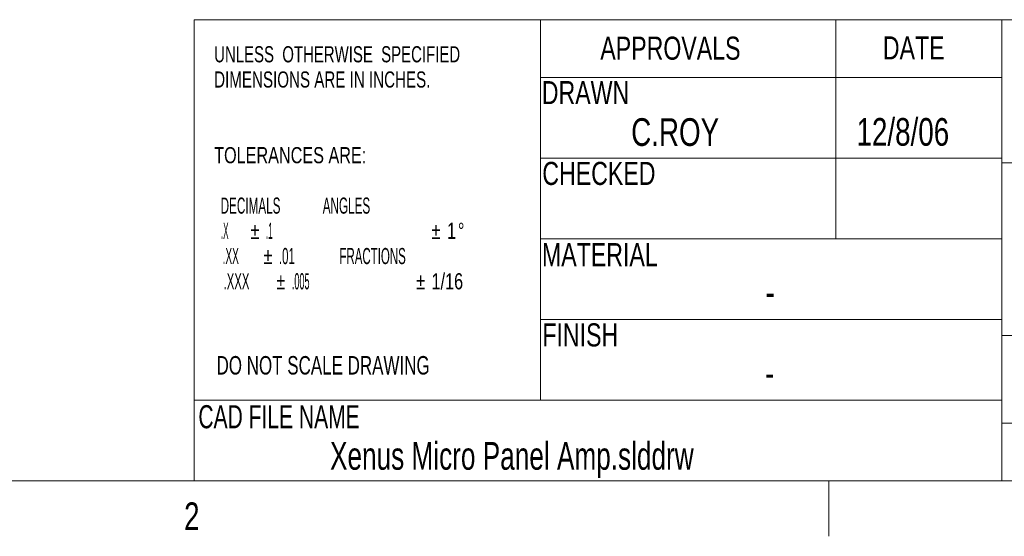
# Model space of a CAD drawing. Header units: inches. Extents: x 0.3 to 21.7, y 0.5 to 16.5.
# Tile 34 of 37: x 13 to 17.3, y 0.5 to 2.8. Entities that reach past the tile are written whole.
import ezdxf

# ---------------------------------------------------------------- set-up
doc = ezdxf.new("R2010")
doc.units = ezdxf.units.IN
doc.header["$MEASUREMENT"] = 0
doc.styles.add('SLDTEXTSTYLE0', font='TXT', dxfattribs={"width": 0.75})
doc.styles.add('SLDTEXTSTYLE13', font='TXT', dxfattribs={"width": 0.706731})
doc.styles.add('SLDTEXTSTYLE19', font='TXT', dxfattribs={"width": 0.681818})
doc.styles.add('SLDTEXTSTYLE2', font='TXT', dxfattribs={"width": 0.692308})
doc.styles.add('SLDTEXTSTYLE20', font='TXT', dxfattribs={"width": 0.6875})
doc.styles.add('SLDTEXTSTYLE3', font='TXT', dxfattribs={"width": 0.701087})
doc.styles.add('SLDTEXTSTYLE4', font='TXT', dxfattribs={"width": 0.541667})
doc.styles.add('SLDTEXTSTYLE5', font='TXT', dxfattribs={"width": 0.375})
doc.styles.add('SLDTEXTSTYLE6', font='TXT', dxfattribs={"width": 0.46875})
doc.styles.add('SLDTEXTSTYLE7', font='TXT', dxfattribs={"width": 0.53125})
doc.styles.add('SLDTEXTSTYLE8', font='TXT', dxfattribs={"width": 0.525})
doc.styles.add('SLDTEXTSTYLE9', font='TXT', dxfattribs={"width": 0.421875})

# ---------------------------------------------------------------- blocks, each defined once
blk = doc.blocks.new('SW_NOTE_0')
at = {"color": 7, "linetype": 'Continuous', "lineweight": 0, "char_height": 0.07, "attachment_point": 1}
for s, insert, style in [('UNLESS  OTHERWISE  SPECIFIED', (0, 0.0894), 'SLDTEXTSTYLE2'), ('DIMENSIONS ARE IN INCHES.', (0, -0.02), 'SLDTEXTSTYLE3'), ('TOLERANCES ARE:', (0, -0.3481), 'SLDTEXTSTYLE0'), ('  DECIMALS             ANGLES', (0, -0.5668), 'SLDTEXTSTYLE4'), ('   .X', (0, -0.6762), 'SLDTEXTSTYLE5'), ('%%p', (0.1577, -0.6762), 'SLDTEXTSTYLE0'), ('.1                         ', (0.2244, -0.6762), 'SLDTEXTSTYLE5'), ('%%p', (0.9424, -0.6762), 'SLDTEXTSTYLE0'), ('1', (1.009, -0.6762), 'SLDTEXTSTYLE0'), ('%%d', (1.0564, -0.6762), 'SLDTEXTSTYLE0'), ('   .XX', (0, -0.7855), 'SLDTEXTSTYLE6'), ('%%p', (0.2138, -0.7855), 'SLDTEXTSTYLE0'), ('.01              FRACTIONS', (0.2805, -0.7855), 'SLDTEXTSTYLE7'), ('   .XXX', (0, -0.8949), 'SLDTEXTSTYLE8'), ('%%p', (0.2699, -0.8949), 'SLDTEXTSTYLE0'), ('.005              ', (0.3366, -0.8949), 'SLDTEXTSTYLE9'), ('%%p', (0.8754, -0.8949), 'SLDTEXTSTYLE0'), ('1/16', (0.9421, -0.8949), 'SLDTEXTSTYLE0')]:
    blk.add_mtext(s, dxfattribs=dict(at, insert=insert, style=style))

msp = doc.modelspace()

# ---------------------------------------------------------------- linework, layer by layer
at = {"color": 7, "linetype": 'Continuous', "lineweight": 0}
for p, q in [((13.75, 2.75), (21.5, 2.75)), ((13.75, 2.75), (13.75, 0.75)), ((15.25, 2.5), (15.25, 2.75)), ((16.53, 2.75), (16.53, 1.8)), ((17.25, 2.75), (17.25, 0.75)), ((15.25, 2.15), (15.25, 2.5)), ((15.25, 2.5), (17.25, 2.5)), ((15.25, 1.8), (15.25, 2.15)), ((15.25, 2.15), (17.25, 2.15)), ((17.25, 2.13), (21.5, 2.13)), ((15.25, 1.45), (15.25, 1.8)), ((15.25, 1.8), (17.25, 1.8)), ((15.25, 1.1), (15.25, 1.45)), ((15.25, 1.45), (17.25, 1.45)), ((17.25, 1.38), (21.5, 1.38)), ((13.75, 0.75), (13.75, 1.1)), ((13.75, 1.1), (17.25, 1.1)), ((17.25, 1), (21.5, 1)), ((21.5, 0.75), (0.5, 0.75)), ((16.5, 0.75), (16.5, 0.51))]:
    msp.add_line(p, q, dxfattribs=at)

# ---------------------------------------------------------------- block references
msp.add_blockref('SW_NOTE_0', (13.8363, 2.5457), dxfattribs=at)

# ---------------------------------------------------------------- texts
at = {"color": 7, "linetype": 'Continuous', "lineweight": 0, "attachment_point": 1}
for s, insert, char_height, style in [('APPROVALS', (15.5096, 2.6764), 0.1, 'SLDTEXTSTYLE0'), ('DATE', (16.7339, 2.6778), 0.1, 'SLDTEXTSTYLE0'), ('DRAWN', (15.2561, 2.4838), 0.1, 'SLDTEXTSTYLE0'), ('C.ROY', (15.6434, 2.3228), 0.12, 'SLDTEXTSTYLE0'), ('12/8/06', (16.6198, 2.3235), 0.12, 'SLDTEXTSTYLE0'), ('CHECKED', (15.2583, 2.1335), 0.1, 'SLDTEXTSTYLE0'), ('MATERIAL', (15.2568, 1.7813), 0.1, 'SLDTEXTSTYLE0'), ('-', (16.2257, 1.6285), 0.12, 'SLDTEXTSTYLE0'), ('FINISH', (15.2584, 1.4333), 0.1, 'SLDTEXTSTYLE0'), ('DO NOT SCALE DRAWING', (13.8467, 1.2915), 0.08, 'SLDTEXTSTYLE20'), ('-', (16.2239, 1.278), 0.12, 'SLDTEXTSTYLE0'), ('CAD FILE NAME', (13.768, 1.0786), 0.1, 'SLDTEXTSTYLE19'), ('Xenus Micro Panel Amp.slddrw', (14.3384, 0.9187), 0.12, 'SLDTEXTSTYLE13'), ('2', (13.7061, 0.6571), 0.12, 'SLDTEXTSTYLE0')]:
    msp.add_mtext(s, dxfattribs=dict(at, insert=insert, char_height=char_height, style=style))

doc.saveas('drawing.dxf')
